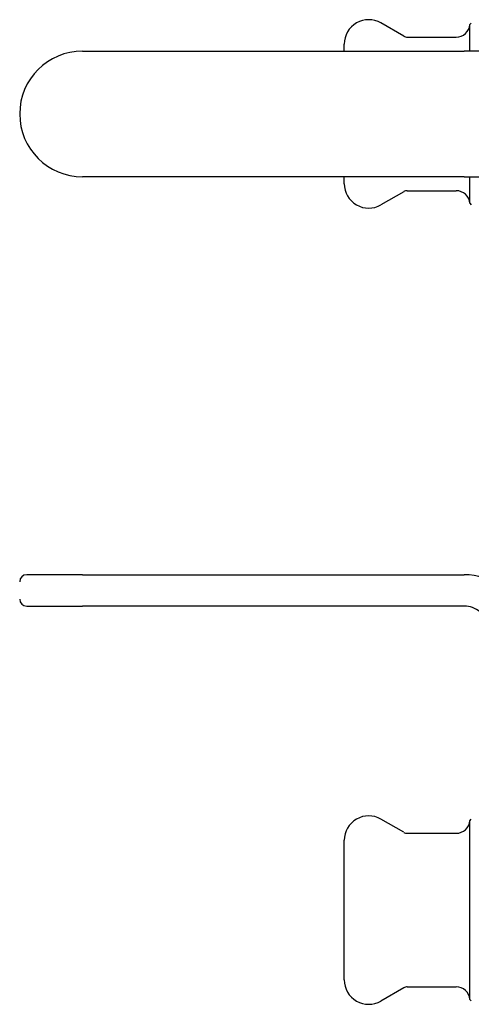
# Model space of a CAD drawing. Header units: millimetres. Extents: x 48 to 3580, y 53 to 351.
# Tile 1 of 4: x 225 to 290, y 207 to 348. Entities that reach past the tile are written whole.
import ezdxf

# ---------------------------------------------------------------- set-up
doc = ezdxf.new("R2010")
doc.units = ezdxf.units.MM
doc.layers.add('DETAIL', color=2, linetype='Continuous')

msp = doc.modelspace()

# ---------------------------------------------------------------- linework, layer by layer
at = {"layer": 'DETAIL'}
for p, q in [((279.87, 346.13), (276.59, 348.03)), ((289.34, 347.8), (289.54, 348)), ((289.34, 344), (289.34, 347.8)), ((280.37, 346), (287.35, 346)), ((271.34, 344), (271.34, 345)), ((233.84, 344), (288.53, 344)), ((293.03, 344), (288.53, 344)), ((288.53, 326), (233.84, 326)), ((271.34, 325), (271.34, 326)), ((288.53, 326), (293.03, 326)), ((289.34, 322.2), (289.34, 326)), ((279.87, 323.86), (276.59, 321.97)), ((280.37, 324), (287.35, 324)), ((289.34, 322.2), (289.54, 322)), ((233.84, 269), (225.84, 269)), ((233.84, 269), (288.53, 269)), ((225.84, 264.5), (233.84, 264.5)), ((288.53, 264.5), (233.84, 264.5)), ((279.87, 232.1), (276.59, 233.99)), ((289.34, 233.76), (289.54, 233.96)), ((289.34, 208.16), (289.34, 233.76)), ((280.37, 231.96), (287.35, 231.96)), ((271.34, 210.96), (271.34, 230.96)), ((279.87, 209.83), (276.59, 207.93)), ((280.37, 209.96), (287.35, 209.96)), ((289.34, 208.16), (289.54, 207.96))]:
    msp.add_line(p, q, dxfattribs=at)
for centre, radius, start, end in [((274.84, 345), 3.5, 60, 180), ((287.35, 348), 2, 270, 354.2608), ((280.37, 347), 1, 240, 270), ((233.84, 335), 9, 90, 270), ((274.84, 325), 3.5, 180, 300), ((280.37, 323), 1, 90, 120), ((287.35, 322), 2, 5.7392, 90), ((225.84, 268), 1, 90, 180), ((288.53, 261), 8, 50, 90), ((225.84, 265.5), 1, 180, 270), ((288.53, 261), 3.5, 50, 90), ((274.84, 230.96), 3.5, 60, 180), ((287.35, 233.96), 2, 270, 354.2608), ((280.37, 232.96), 1, 240, 270), ((274.84, 210.96), 3.5, 180, 300), ((280.37, 208.96), 1, 90, 120), ((287.35, 207.96), 2, 5.7392, 90)]:
    msp.add_arc(centre, radius, start, end, dxfattribs=at)

doc.saveas('drawing.dxf')
